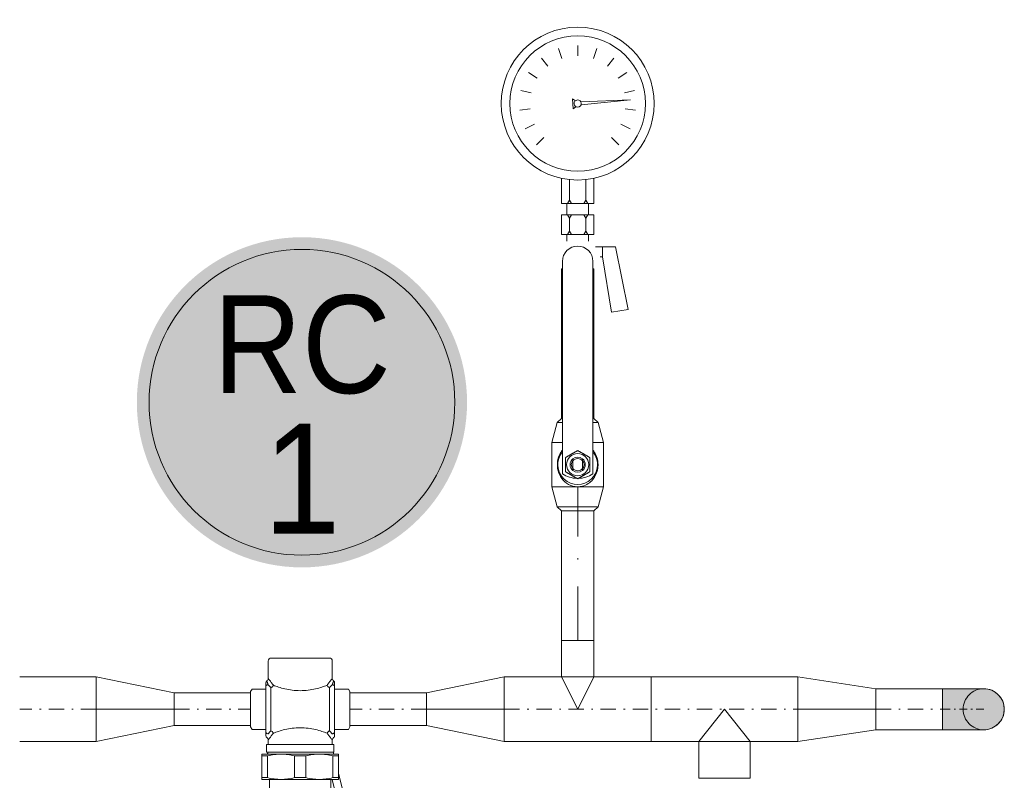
# Model space of a CAD drawing. Header units: millimetres. Extents: x -368 to 1732, y 3428 to 4913.
# Tile 76 of 80: x 1074 to 1138, y 4418 to 4467. Entities that reach past the tile are written whole.
import ezdxf
from ezdxf.enums import TextEntityAlignment as Align

# ---------------------------------------------------------------- set-up
doc = ezdxf.new("R2010")
doc.units = ezdxf.units.MM
for name, pattern in [('ACAD_ISO08W100', [36, 24, -3, 6, -3]), ('CONTINOUS', [0]), ('DASHDOT2', [0.5, 0.25, -0.125, 0, -0.125]), ('DOT___DASHED', [0.670378, 0.352778, -0.176389, 0.0001, -0.141111])]:
    doc.linetypes.add(name, pattern=pattern)
doc.layers.add('-- CO_opis', color=11, linetype='Continuous', lineweight=0)
doc.layers.add('-- CO_z', color=51, linetype='Continuous', lineweight=9)
doc.styles.add('A', font='arial.ttf', dxfattribs={"width": 0.9})

# ---------------------------------------------------------------- blocks, each defined once
blk = doc.blocks.new('*U519')
at = {"color": 0, "ltscale": 10}
for p, q in [((1531.52, 10.65), (1581.52, 10.65)), ((1531.52, -10.65), (1581.52, -10.65))]:
    blk.add_line(p, q, dxfattribs=at)
at = {"color": 50, "linetype": 'DASHDOT2', "ltscale": 40}
blk.add_line((1531.52, 0), (1581.52, 0), dxfattribs=at)
blk = doc.blocks.new('-- AVD_15')
at = {"linetype": 'Continuous'}
for p, q in [((1.9, 3.35), (-1.9, 3.35)), ((-2.1, 3.15), (-2.1, 2.015)), ((2.1, 3.15), (2.1, 2.015)), ((-3.25, 1.15), (-3.151, 1.322)), ((-3.151, 1.322), (-2.25, 1.322)), ((3.151, 1.322), (2.25, 1.322)), ((3.25, 1.15), (3.151, 1.322)), ((-3.25, 1.15), (-3.25, -1.15)), ((3.25, -1.15), (3.25, 1.15)), ((-3.25, -1.15), (-3.151, -1.322)), ((3.25, -1.15), (3.151, -1.322)), ((-3.151, -1.322), (-2.25, -1.322)), ((3.151, -1.322), (2.25, -1.322)), ((-2.155, -5.221), (-3.782, -5.508)), ((-2.025, -5.21), (-2.155, -5.221)), ((2.025, -5.21), (-2.025, -5.21)), ((2.025, -5.21), (2.155, -5.221)), ((2.155, -5.221), (3.782, -5.508)), ((-4.65, -6.524), (-4.664, -7.314)), ((4.65, -6.524), (4.664, -7.314)), ((5.805, -7.56), (-5.805, -7.56)), ((-6.255, -7.993), (-6.259, -8.11)), ((-6.259, -8.36), (-6.259, -8.11)), ((6.255, -7.993), (6.259, -8.11)), ((6.259, -8.36), (6.259, -8.11)), ((5.709, -8.91), (-5.709, -8.91)), ((-5.217, -8.966), (-4.349, -9.396)), ((5.217, -8.966), (4.349, -9.396)), ((-4.2, -9.624), (-4.2, -10.71)), ((4.2, -9.624), (4.2, -10.71)), ((-4.264, -10.76), (-4.2, -10.71)), ((-4.264, -10.76), (-4.264, -10.96)), ((4.35, -10.76), (4.2, -10.71)), ((4.35, -10.96), (4.35, -10.76)), ((-4.264, -10.96), (4.35, -10.96))]:
    blk.add_line(p, q, dxfattribs=at)
at = {"color": 50, "linetype": 'Continuous'}
for p, q in [((-2.25, 1.728), (-2.25, -1.728)), ((-1.922, -1.414), (-1.922, 1.414)), ((1.922, 1.414), (1.922, -1.414)), ((2.25, -1.728), (2.25, 1.728)), ((2.5, -4.191), (2.777, -5.331)), ((2.082, -4.59), (2.239, -5.236)), ((-3.782, -5.508), (3.782, -5.508)), ((4.65, -6.524), (-4.65, -6.524)), ((4.2, -9.624), (-4.2, -9.624)), ((-4.025, -11.076), (-4.025, -11.076)), ((-1.1, -11.191), (-1.1, -12.118)), ((2.865, -11.16), (-0.74, -11.16)), ((-0.74, -11.51), (-0.74, -11.16)), ((-0.74, -11.51), (2.865, -11.51)), ((1.1, -11.51), (1.1, -11.924)), ((2.865, -11.16), (2.865, -11.51)), ((-0.5, -13.064), (-0.5, -13.441)), ((-0.5, -13.441), (-0.498, -13.459)), ((-0.472, -13.609), (-0.498, -13.459)), ((0.472, -13.609), (0.498, -13.459)), ((0.5, -13.441), (0.498, -13.459)), ((0.5, -12.977), (0.5, -13.441)), ((0.4, -13.67), (-0.4, -13.67)), ((-0.4, -13.67), (-0.4, -13.983)), ((0.4, -13.67), (0.4, -13.913)), ((-0.8, -15.945), (-0.8, -15.018)), ((0.8, -15.805), (0.8, -14.878)), ((-1.759, -17.123), (-1.814, -17.572)), ((1.461, -16.86), (0.17, -16.86)), ((0.8, -16.86), (0.8, -16.805)), ((1.759, -17.123), (1.814, -17.572)), ((-2.934, -17.923), (-2.956, -18.103)), ((-2.636, -17.66), (1.572, -17.66)), ((4.05, -18.26), (-4.05, -18.26)), ((-0.4, -18.46), (-0.4, -19.257)), ((0.4, -18.46), (0.4, -19.257)), ((-0.335, -19.294), (-0.4, -19.257)), ((0.325, -19.312), (-0.325, -19.312)), ((-0.325, -19.312), (-0.325, -20.907)), ((0.325, -19.312), (0.325, -20.907)), ((0.335, -19.294), (0.4, -19.257)), ((-0.325, -20.993), (-0.325, -21.08)), ((-0.305, -21.1), (-0.325, -21.08)), ((-0.315, -20.92), (0.315, -20.92)), ((-0.315, -20.98), (0.315, -20.98)), ((-0.305, -21.1), (0.305, -21.1)), ((-0.25, -21.12), (-0.25, -21.43)), ((0.25, -21.12), (0.25, -21.43)), ((0.305, -21.1), (0.325, -21.08)), ((0.325, -20.993), (0.325, -21.08)), ((-0.23, -21.45), (-0.25, -21.43)), ((-0.23, -21.45), (0.23, -21.45)), ((0.23, -21.45), (0.25, -21.43))]:
    blk.add_line(p, q, dxfattribs=at)
at = {"color": 11, "linetype": 'Continuous'}
for p, q in [((-2.2, -2.8), (-2.2, -2.3)), ((2.2, -2.3), (-2.2, -2.3)), ((-2.1, -2.015), (-2.1, -2.3)), ((2.1, -2.015), (2.1, -2.3)), ((2.2, -2.8), (2.2, -2.3)), ((-2.5, -4.59), (-2.5, -2.94)), ((-2.5, -2.94), (2.5, -2.94)), ((-2.133, -3.055), (-2.5, -3.055)), ((-2.2, -2.8), (2.2, -2.8)), ((-2.133, -3.055), (-2.133, -4.475)), ((-2.1, -2.8), (-2.1, -2.807)), ((-0.367, -4.475), (-0.367, -3.055)), ((0.367, -3.055), (-0.367, -3.055)), ((0.367, -3.055), (0.367, -4.475)), ((2.1, -2.8), (2.1, -2.807)), ((2.133, -4.475), (2.133, -3.055)), ((2.5, -3.055), (2.133, -3.055)), ((2.163, -2.8), (2.197, -2.94)), ((2.5, -2.94), (2.5, -4.59)), ((-2.5, -4.475), (-2.133, -4.475)), ((-0.367, -4.475), (0.367, -4.475)), ((2.133, -4.475), (2.5, -4.475)), ((-2.5, -4.59), (2.5, -4.59)), ((-2, -5.21), (-2, -4.59)), ((2, -5.21), (2, -4.59)), ((4.025, -12.039), (4.025, -12.039)), ((4.025, -12.039), (4.025, -12.039)), ((-4.025, -13.003), (-4.025, -13.003)), ((-0.75, -14.01), (-0.754, -14.014)), ((-0.706, -14.01), (-0.75, -14.01)), ((4.025, -13.966), (4.025, -13.966)), ((-4.025, -14.93), (-4.025, -14.93)), ((4.025, -15.893), (4.025, -15.893)), ((-4.025, -16.857), (-4.025, -16.857)), ((4.025, -17.82), (4.025, -17.82)), ((-4.05, -18.26), (-4.05, -18.46)), ((-4.05, -18.46), (4.05, -18.46)), ((4.05, -18.26), (4.05, -18.46))]:
    blk.add_line(p, q, dxfattribs=at)
for points in [[(-4.012, -10.96), (-4.015, -10.974), (-4.025, -11.076)], [(-4.025, -11.076), (-4.014, -11.182), (-3.971, -11.307), (-3.902, -11.414), (-3.82, -11.495), (-3.737, -11.552), (-3.658, -11.592), (-3.581, -11.622), (-3.501, -11.648), (-3.413, -11.671), (-3.315, -11.693), (-3.205, -11.715), (-3.08, -11.737), (-2.94, -11.759), (-2.784, -11.781), (-2.61, -11.804), (-2.42, -11.827), (-2.212, -11.85), (-1.986, -11.875), (-1.744, -11.899), (-1.487, -11.924), (-1.214, -11.95), (-1.1, -11.96)], [(-3.255, -11.471), (-3.254, -11.47), (-3.236, -11.464), (-3.201, -11.454), (-3.15, -11.442), (-3.085, -11.428), (-3.006, -11.413), (-2.914, -11.397), (-2.809, -11.38), (-2.69, -11.363), (-2.558, -11.345), (-2.412, -11.327), (-2.254, -11.308), (-2.082, -11.289), (-1.898, -11.269), (-1.7, -11.249), (-1.489, -11.228), (-1.265, -11.207), (-1.029, -11.185), (-0.781, -11.162)], [(-0.781, -11.162), (-0.521, -11.139), (-0.25, -11.116)], [(-0.25, -11.116), (0.319, -11.066), (0.614, -11.04), (0.914, -11.013), (1.216, -10.986), (1.493, -10.96)], [(4.025, -12.039), (4.013, -11.93), (3.969, -11.804), (3.9, -11.698), (3.817, -11.617), (3.733, -11.56), (3.653, -11.521), (3.575, -11.49), (3.493, -11.465), (3.402, -11.441), (3.3, -11.419), (3.185, -11.396), (3.055, -11.374), (2.91, -11.352), (2.865, -11.346)], [(3.251, -11.646), (3.252, -11.645), (3.252, -11.645), (3.232, -11.652), (3.194, -11.662), (3.141, -11.675), (3.073, -11.69), (2.991, -11.705), (2.895, -11.721), (2.786, -11.738), (2.664, -11.756), (2.528, -11.774), (2.378, -11.792), (2.215, -11.812), (2.038, -11.831), (1.848, -11.851), (1.645, -11.872), (1.429, -11.893), (1.2, -11.914), (0.959, -11.937), (0.704, -11.959), (0.435, -11.983), (0.151, -12.008), (-0.149, -12.034), (-0.46, -12.061), (-0.774, -12.089), (-1.083, -12.117), (-1.38, -12.144), (-1.659, -12.171), (-1.915, -12.197), (-2.15, -12.221), (-2.365, -12.245), (-2.561, -12.269), (-2.74, -12.292), (-2.903, -12.314), (-3.049, -12.337), (-3.181, -12.359), (-3.298, -12.382), (-3.401, -12.404), (-3.493, -12.428), (-3.576, -12.454), (-3.655, -12.485)], [(3.657, -12.556), (3.736, -12.516), (3.818, -12.46), (3.901, -12.379), (3.97, -12.272), (4.014, -12.146), (4.025, -12.039)], [(-3.655, -12.485), (-3.735, -12.526), (-3.819, -12.583), (-3.901, -12.663), (-3.97, -12.769), (-4.013, -12.894), (-4.025, -13.003)], [(-0.278, -13.045), (0.321, -12.993), (0.633, -12.965), (0.941, -12.938), (1.238, -12.911), (1.516, -12.885), (1.774, -12.86), (2.012, -12.835), (2.232, -12.812), (2.435, -12.789), (2.622, -12.766), (2.792, -12.743), (2.946, -12.721), (3.084, -12.7), (3.208, -12.678), (3.317, -12.656), (3.414, -12.634), (3.501, -12.611), (3.581, -12.586), (3.657, -12.556)], [(-4.025, -13.003), (-4.014, -13.109), (-3.971, -13.235), (-3.902, -13.341), (-3.82, -13.422), (-3.739, -13.478), (-3.661, -13.518), (-3.587, -13.547), (-3.51, -13.572), (-3.426, -13.595), (-3.333, -13.617), (-3.228, -13.638), (-3.11, -13.659), (-2.977, -13.68), (-2.83, -13.702), (-2.667, -13.724), (-2.489, -13.746), (-2.295, -13.768), (-2.085, -13.791), (-1.859, -13.815), (-1.614, -13.839), (-1.35, -13.864), (-1.065, -13.89), (-0.76, -13.918), (-0.443, -13.946), (-0.4, -13.949)], [(-3.251, -13.396), (-3.253, -13.397), (-3.252, -13.397), (-3.231, -13.39), (-3.191, -13.379), (-3.136, -13.366), (-3.064, -13.351), (-2.977, -13.334), (-2.875, -13.317), (-2.758, -13.3), (-2.627, -13.281), (-2.481, -13.262), (-2.32, -13.243), (-2.146, -13.223), (-1.957, -13.202), (-1.755, -13.181), (-1.54, -13.16), (-1.314, -13.138), (-1.075, -13.116), (-0.823, -13.093), (-0.557, -13.07), (-0.278, -13.045)], [(4.025, -13.966), (4.014, -13.859), (3.97, -13.733), (3.901, -13.626), (3.818, -13.546), (3.737, -13.49), (3.66, -13.451), (3.586, -13.421), (3.511, -13.397), (3.43, -13.375), (3.342, -13.354), (3.244, -13.334), (3.135, -13.315), (3.015, -13.295), (2.882, -13.275), (2.736, -13.254), (2.576, -13.234), (2.402, -13.213), (2.214, -13.192), (2.012, -13.17), (1.796, -13.148), (1.566, -13.125), (1.322, -13.102), (1.066, -13.079), (0.798, -13.055), (0.5, -13.028)], [(-0.688, -14.008), (-0.964, -14.033), (-1.232, -14.058), (-1.49, -14.082), (-1.733, -14.105), (-1.96, -14.128), (-2.171, -14.151), (-2.364, -14.172), (-2.543, -14.193), (-2.707, -14.214), (-2.856, -14.235), (-2.993, -14.255), (-3.117, -14.275), (-3.23, -14.295), (-3.331, -14.316), (-3.422, -14.336), (-3.504, -14.359), (-3.581, -14.383), (-3.656, -14.413), (-3.734, -14.452), (-3.818, -14.509), (-3.901, -14.59), (-3.97, -14.697), (-4.014, -14.823), (-4.025, -14.93)], [(-3.254, -15.325), (-3.253, -15.324), (-3.234, -15.318), (-3.198, -15.308), (-3.148, -15.295), (-3.084, -15.282), (-3.006, -15.267), (-2.914, -15.251), (-2.808, -15.234), (-2.688, -15.217), (-2.552, -15.198), (-2.4, -15.179), (-2.231, -15.159), (-2.046, -15.139), (-1.845, -15.117), (-1.63, -15.096), (-1.402, -15.074), (-1.16, -15.051), (-0.905, -15.028), (-0.635, -15.003), (-0.351, -14.978), (-0.052, -14.952), (0.26, -14.925), (0.578, -14.897), (0.889, -14.87), (1.182, -14.843), (1.452, -14.818), (1.703, -14.794), (1.935, -14.77), (2.15, -14.748), (2.35, -14.725), (2.536, -14.703), (2.707, -14.682), (2.863, -14.661), (3.004, -14.64), (3.131, -14.619), (3.244, -14.598), (3.345, -14.577), (3.435, -14.556), (3.516, -14.534), (3.591, -14.509), (3.664, -14.48), (3.741, -14.44), (3.822, -14.384), (3.903, -14.303), (3.971, -14.197), (4.014, -14.072), (4.025, -13.966)], [(3.254, -13.571), (3.253, -13.572), (3.235, -13.578), (3.201, -13.587), (3.153, -13.599), (3.091, -13.613), (3.017, -13.627), (2.929, -13.643), (2.829, -13.659), (2.717, -13.675), (2.592, -13.692), (2.456, -13.71), (2.308, -13.728), (2.148, -13.746), (1.977, -13.765), (1.793, -13.784), (1.598, -13.803), (1.389, -13.824), (1.168, -13.844), (0.933, -13.866), (0.683, -13.888), (0.422, -13.911), (0.151, -13.935), (-0.127, -13.959), (-0.408, -13.984), (-0.688, -14.008)], [(-4.025, -14.93), (-4.013, -15.037), (-3.97, -15.162), (-3.902, -15.269), (-3.818, -15.35), (-3.733, -15.408), (-3.651, -15.449), (-3.57, -15.48), (-3.483, -15.507), (-3.386, -15.532), (-3.275, -15.555), (-3.149, -15.579), (-3.007, -15.603), (-2.846, -15.626), (-2.665, -15.651), (-2.463, -15.676), (-2.238, -15.702), (-1.989, -15.728), (-1.717, -15.756), (-1.425, -15.784), (-1.12, -15.812), (-0.8, -15.841)], [(4.025, -15.893), (4.014, -15.788), (3.971, -15.663), (3.902, -15.555), (3.818, -15.472), (3.734, -15.415), (3.655, -15.375), (3.58, -15.346), (3.503, -15.322), (3.419, -15.299), (3.327, -15.278), (3.224, -15.258), (3.11, -15.237), (2.983, -15.217), (2.843, -15.196), (2.69, -15.175), (2.523, -15.154), (2.341, -15.133), (2.145, -15.111), (1.933, -15.089), (1.706, -15.066), (1.466, -15.043), (1.213, -15.019), (0.948, -14.995), (0.8, -14.982)], [(3.254, -15.499), (3.252, -15.499), (3.233, -15.506), (3.195, -15.516), (3.141, -15.529), (3.07, -15.544), (2.984, -15.56), (2.881, -15.578), (2.762, -15.596), (2.625, -15.615), (2.472, -15.635), (2.304, -15.655), (2.119, -15.676), (1.92, -15.698), (1.707, -15.72), (1.48, -15.742), (1.236, -15.765), (0.975, -15.789), (0.696, -15.814), (0.397, -15.841), (0.083, -15.868), (-0.238, -15.896), (-0.556, -15.924), (-0.865, -15.951), (-1.156, -15.977), (-1.426, -16.003), (-1.676, -16.027), (-1.907, -16.05), (-2.122, -16.072), (-2.321, -16.094), (-2.506, -16.116), (-2.675, -16.137), (-2.831, -16.158), (-2.972, -16.179), (-3.101, -16.199), (-3.217, -16.22), (-3.323, -16.241), (-3.417, -16.262), (-3.502, -16.285), (-3.58, -16.31), (-3.655, -16.339), (-3.734, -16.379), (-3.819, -16.437), (-3.903, -16.52), (-3.973, -16.628), (-4.015, -16.754), (-4.025, -16.857)], [(-0.25, -16.897), (0.315, -16.847), (0.61, -16.821), (0.913, -16.795), (1.219, -16.767), (1.519, -16.739), (1.804, -16.711), (2.068, -16.684), (2.305, -16.658), (2.519, -16.633), (2.71, -16.608), (2.882, -16.585), (3.035, -16.562), (3.171, -16.539), (3.292, -16.515), (3.399, -16.492), (3.493, -16.468), (3.577, -16.441), (3.657, -16.41), (3.737, -16.369), (3.821, -16.312), (3.903, -16.23), (3.971, -16.124), (4.014, -15.999), (4.025, -15.893)], [(-4.025, -16.857), (-4.014, -16.963), (-3.971, -17.088), (-3.902, -17.195), (-3.82, -17.276), (-3.738, -17.332), (-3.66, -17.372), (-3.585, -17.402), (-3.508, -17.427), (-3.423, -17.45), (-3.326, -17.472), (-3.216, -17.494), (-3.09, -17.516), (-2.946, -17.539), (-2.785, -17.562), (-2.604, -17.586), (-2.403, -17.61), (-2.18, -17.635), (-1.943, -17.66)], [(-3.255, -17.252), (-3.254, -17.252), (-3.238, -17.246), (-3.205, -17.237), (-3.158, -17.225), (-3.096, -17.211), (-3.02, -17.196), (-2.931, -17.181), (-2.828, -17.164), (-2.71, -17.147), (-2.578, -17.129), (-2.431, -17.11), (-2.269, -17.091), (-2.094, -17.071), (-1.905, -17.051), (-1.704, -17.03), (-1.491, -17.009), (-1.265, -16.988), (-1.028, -16.966), (-0.779, -16.943), (-0.52, -16.92), (-0.25, -16.897)], [(4.025, -17.82), (4.014, -17.717), (3.973, -17.592), (3.903, -17.484), (3.818, -17.399), (3.731, -17.34), (3.649, -17.3), (3.567, -17.269), (3.481, -17.243), (3.387, -17.219), (3.283, -17.196), (3.165, -17.174), (3.032, -17.151), (2.881, -17.129), (2.709, -17.105), (2.517, -17.081), (2.304, -17.056), (2.07, -17.03), (1.814, -17.004), (1.71, -16.994)], [(-0.371, -17.835), (-0.728, -17.866), (-1.088, -17.898), (-1.438, -17.931), (-1.77, -17.963), (-2.076, -17.994), (-2.351, -18.025), (-2.593, -18.054), (-2.805, -18.081), (-2.989, -18.108), (-3.15, -18.135), (-3.289, -18.161), (-3.409, -18.187), (-3.513, -18.215), (-3.606, -18.246), (-3.641, -18.26)], [(3.251, -17.427), (3.253, -17.426), (3.253, -17.426), (3.233, -17.433), (3.196, -17.443), (3.144, -17.455), (3.077, -17.47), (2.996, -17.485), (2.899, -17.502), (2.787, -17.519), (2.66, -17.537), (2.517, -17.556), (2.358, -17.576), (2.185, -17.596), (1.996, -17.617), (1.794, -17.638), (1.579, -17.659), (1.351, -17.681), (1.11, -17.704), (0.853, -17.727), (0.579, -17.752), (0.286, -17.777), (-0.371, -17.835)], [(3.793, -18.26), (3.817, -18.242), (3.9, -18.161), (3.97, -18.054), (4.014, -17.927), (4.025, -17.82)]]:
    blk.add_lwpolyline(points, dxfattribs=at)
at = {"linetype": 'Continuous'}
for centre, radius, start, end in [((-1.9, 3.15), 0.2, 89.99999, 180), ((1.9, 3.15), 0.2, 0, 90.00001), ((-3.6, -6.542), 1.05, 100, 179), ((3.6, -6.542), 1.05, 1, 80), ((-5.805, -8.01), 0.45, 90, 177.79307), ((-4.914, -7.31), 0.25, 270, 359), ((4.914, -7.31), 0.25, 181, 270), ((5.805, -8.01), 0.45, 2.20693, 90), ((-5.709, -8.36), 0.55, 180, 270), ((5.709, -8.36), 0.55, 270, 0), ((-5.14, -8.826), 0.16, 211.71861, 241.11307), ((5.14, -8.826), 0.16, 298.88693, 328.28139), ((-4.45, -9.624), 0.25, 0, 66.25199), ((4.45, -9.624), 0.25, 113.74801, 180)]:
    blk.add_arc(centre, radius, start, end, dxfattribs=at)
at = {"color": 50, "linetype": 'Continuous'}
for centre, radius, start, end in [((-2.3, 2.015), 0.2, 304.84977, 0.00024), ((2.3, 2.015), 0.2, 179.99977, 235.15023), ((-2.1, 1.728), 0.15, 124.84977, 180.00009), ((-12.189, -7.91), 13.869, 42.24563, 43.32792), ((11.675, -7.435), 13.169, 136.64333, 137.78313), ((2.1, 1.728), 0.15, 359.99994, 55.15025), ((-2.1, -1.728), 0.15, 179.99991, 235.15023), ((-2.3, -2.015), 0.2, 359.99976, 55.15023), ((-11.675, 7.435), 13.169, 316.64335, 317.78312), ((12.189, 7.91), 13.869, 222.24564, 223.3279), ((2.3, -2.015), 0.2, 124.84977, 180.00023), ((2.1, -1.728), 0.15, 304.84975, 0.00006), ((-0.423, -13.6), 0.05, 190, 270), ((-0.42, -13.67), 0.02, 0, 90), ((0.42, -13.67), 0.02, 90, 180), ((0.423, -13.6), 0.05, 270, 350), ((-1.461, -17.16), 0.3, 154.75119, 173), ((1.461, -17.16), 0.3, 7, 90), ((-2.636, -17.96), 0.3, 90, 173), ((-1.913, -17.56), 0.1, 270.00006, 353), ((1.913, -17.56), 0.1, 187, 226.97637), ((-0.345, -19.312), 0.02, 0, 60), ((0.345, -19.312), 0.02, 120, 180), ((-0.315, -20.95), 0.03, 90, 270), ((-0.35, -20.95), 0.05, 36.8699, 60), ((-0.35, -20.95), 0.05, 300, 323.1301), ((-0.27, -21.12), 0.02, 0, 90), ((0.27, -21.12), 0.02, 90, 180), ((0.35, -20.95), 0.05, 120, 143.1301), ((0.35, -20.95), 0.05, 216.8699, 240)]:
    blk.add_arc(centre, radius, start, end, dxfattribs=at)
at = {"color": 11, "linetype": 'Continuous'}
blk.add_arc((-2.3, -2.807), 0.2, 318.1066, 0, dxfattribs=at)
at = {"color": 50, "linetype": 'Continuous'}
for points, knots in [([(-2.1, 2.015), (-2.1, 2.015), (-2.099, 2.014), (-2.098, 2.013), (-2.096, 2.01), (-2.093, 2.007), (-2.09, 2.002), (-2.083, 1.994), (-2.073, 1.982), (-2.059, 1.964), (-2.042, 1.943), (-2.023, 1.918), (-1.992, 1.879), (-1.948, 1.822), (-1.889, 1.747), (-1.824, 1.661), (-1.778, 1.601), (-1.755, 1.57)], [0, 0, 0, 0, 0.001162, 0.004629, 0.010388, 0.018426, 0.02873, 0.041279, 0.07296, 0.113158, 0.161533, 0.217664, 0.281116, 0.4282, 0.599223, 0.790868, 1, 1, 1, 1]), ([(2.1, 2.015), (2.1, 2.015), (2.099, 2.014), (2.098, 2.013), (2.096, 2.01), (2.093, 2.007), (2.09, 2.002), (2.083, 1.994), (2.073, 1.982), (2.059, 1.964), (2.042, 1.943), (2.023, 1.918), (1.992, 1.879), (1.948, 1.822), (1.889, 1.747), (1.824, 1.661), (1.778, 1.601), (1.755, 1.57)], [0, 0, 0, 0, 0.001162, 0.004629, 0.010388, 0.018427, 0.028731, 0.04128, 0.072958, 0.113154, 0.161527, 0.217655, 0.281106, 0.428188, 0.599212, 0.790863, 1, 1, 1, 1]), ([(-2.1, 1.606), (-2.119, 1.606), (-2.157, 1.6), (-2.208, 1.571), (-2.242, 1.526), (-2.25, 1.49), (-2.25, 1.474)], [0, 0, 0, 0, 0.253544, 0.519879, 0.773655, 1, 1, 1, 1]), ([(-2.186, 1.851), (-2.186, 1.851), (-2.186, 1.85), (-2.185, 1.849), (-2.185, 1.848), (-2.184, 1.846), (-2.183, 1.843), (-2.182, 1.839), (-2.179, 1.832), (-2.176, 1.822), (-2.172, 1.81), (-2.167, 1.796), (-2.16, 1.774), (-2.149, 1.742), (-2.134, 1.701), (-2.118, 1.655), (-2.106, 1.623), (-2.1, 1.606)], [0, 0, 0, 0, 0.001426, 0.005017, 0.010885, 0.019059, 0.029562, 0.042386, 0.074791, 0.115842, 0.165094, 0.22208, 0.286323, 0.434529, 0.60552, 0.795435, 1, 1, 1, 1]), ([(-1.922, 1.414), (-1.913, 1.417), (-1.895, 1.424), (-1.868, 1.438), (-1.843, 1.455), (-1.812, 1.481), (-1.786, 1.511), (-1.766, 1.544), (-1.758, 1.561), (-1.755, 1.57)], [0, 0, 0, 0, 0.122762, 0.249425, 0.378017, 0.507212, 0.760835, 0.882762, 1, 1, 1, 1]), ([(1.755, 1.57), (1.645, 1.526), (1.398, 1.437), (0.986, 1.321), (0.511, 1.234), (0, 1.201), (-0.511, 1.234), (-0.986, 1.321), (-1.398, 1.437), (-1.645, 1.526), (-1.755, 1.57)], [0, 0, 0, 0, 0.098389, 0.219056, 0.355356, 0.500001, 0.644645, 0.780945, 0.901612, 1, 1, 1, 1]), ([(1.755, 1.57), (1.758, 1.561), (1.766, 1.544), (1.786, 1.511), (1.812, 1.481), (1.843, 1.455), (1.868, 1.438), (1.895, 1.424), (1.913, 1.417), (1.922, 1.414)], [0, 0, 0, 0, 0.117225, 0.239151, 0.492784, 0.621981, 0.750574, 0.877237, 1, 1, 1, 1]), ([(2.186, 1.851), (2.186, 1.851), (2.185, 1.85), (2.185, 1.85), (2.185, 1.848), (2.184, 1.845), (2.182, 1.84), (2.179, 1.832), (2.176, 1.822), (2.172, 1.81), (2.167, 1.796), (2.16, 1.774), (2.149, 1.742), (2.134, 1.701), (2.118, 1.655), (2.106, 1.623), (2.1, 1.606)], [0, 0, 0, 0, 0.001178, 0.004706, 0.010671, 0.019013, 0.042562, 0.074965, 0.115927, 0.165134, 0.22213, 0.286388, 0.434592, 0.605569, 0.795426, 1, 1, 1, 1]), ([(2.25, 1.474), (2.25, 1.49), (2.242, 1.526), (2.208, 1.571), (2.157, 1.6), (2.119, 1.606), (2.1, 1.606)], [0, 0, 0, 0, 0.226345, 0.480121, 0.746456, 1, 1, 1, 1]), ([(-1.755, -1.57), (-1.645, -1.526), (-1.398, -1.437), (-0.986, -1.321), (-0.511, -1.234), (0, -1.201), (0.511, -1.234), (0.986, -1.321), (1.398, -1.437), (1.645, -1.526), (1.755, -1.57)], [0, 0, 0, 0, 0.098388, 0.219055, 0.355354, 0.499999, 0.644643, 0.780944, 0.901611, 1, 1, 1, 1]), ([(-2.25, -1.474), (-2.25, -1.49), (-2.242, -1.526), (-2.208, -1.571), (-2.157, -1.6), (-2.119, -1.606), (-2.1, -1.606)], [0, 0, 0, 0, 0.226345, 0.480121, 0.746456, 1, 1, 1, 1]), ([(-2.1, -2.015), (-2.1, -2.015), (-2.099, -2.014), (-2.098, -2.013), (-2.096, -2.01), (-2.093, -2.007), (-2.09, -2.002), (-2.083, -1.994), (-2.073, -1.982), (-2.059, -1.964), (-2.042, -1.943), (-2.023, -1.918), (-1.992, -1.879), (-1.948, -1.822), (-1.889, -1.747), (-1.824, -1.661), (-1.778, -1.601), (-1.755, -1.57)], [0, 0, 0, 0, 0.001162, 0.004629, 0.010388, 0.018427, 0.028731, 0.04128, 0.072958, 0.113153, 0.161526, 0.217654, 0.281104, 0.428186, 0.59921, 0.790863, 1, 1, 1, 1]), ([(-1.755, -1.57), (-1.761, -1.552), (-1.785, -1.509), (-1.84, -1.452), (-1.894, -1.423), (-1.922, -1.414)], [0, 0, 0, 0, 0.239301, 0.622259, 1, 1, 1, 1]), ([(1.922, -1.414), (1.913, -1.417), (1.895, -1.424), (1.868, -1.438), (1.843, -1.455), (1.812, -1.481), (1.786, -1.511), (1.766, -1.544), (1.758, -1.561), (1.755, -1.57)], [0, 0, 0, 0, 0.122762, 0.249424, 0.378017, 0.507211, 0.760837, 0.882752, 1, 1, 1, 1]), ([(2.1, -2.015), (2.1, -2.015), (2.099, -2.014), (2.098, -2.013), (2.096, -2.01), (2.093, -2.007), (2.09, -2.002), (2.083, -1.994), (2.073, -1.982), (2.059, -1.964), (2.042, -1.943), (2.023, -1.918), (1.992, -1.879), (1.948, -1.822), (1.889, -1.747), (1.824, -1.661), (1.778, -1.601), (1.755, -1.57)], [0, 0, 0, 0, 0.001162, 0.004629, 0.010388, 0.018427, 0.028731, 0.04128, 0.072961, 0.113158, 0.161533, 0.217664, 0.281117, 0.428201, 0.599224, 0.790869, 1, 1, 1, 1]), ([(2.1, -1.606), (2.119, -1.606), (2.157, -1.6), (2.208, -1.571), (2.242, -1.526), (2.25, -1.49), (2.25, -1.474)], [0, 0, 0, 0, 0.253544, 0.519879, 0.773655, 1, 1, 1, 1]), ([(3.073, -10.96), (3.046, -10.96), (2.993, -10.97), (2.924, -11.014), (2.877, -11.08), (2.865, -11.134), (2.865, -11.16)], [0, 0, 0, 0, 0.250141, 0.500182, 0.750132, 1, 1, 1, 1]), ([(0.344, -20.95), (0.344, -20.946), (0.342, -20.938), (0.337, -20.93), (0.331, -20.925), (0.326, -20.922), (0.321, -20.92), (0.317, -20.92), (0.315, -20.92)], [0, 0, 0, 0, 0.256356, 0.508658, 0.633219, 0.756392, 0.87849, 1, 1, 1, 1]), ([(0.315, -20.98), (0.317, -20.98), (0.321, -20.98), (0.326, -20.978), (0.331, -20.975), (0.337, -20.97), (0.342, -20.962), (0.344, -20.954), (0.344, -20.95)], [0, 0, 0, 0, 0.121508, 0.243603, 0.366774, 0.491335, 0.743641, 1, 1, 1, 1])]:
    blk.add_open_spline(points, degree=3, knots=knots, dxfattribs=at)
at = {"color": 11, "linetype": 'Continuous'}
for points, knots in [([(-1.25, -2.94), (-1.398, -2.94), (-1.696, -2.961), (-1.989, -3.019), (-2.133, -3.055)], [0, 0, 0, 0, 0.498968, 1, 1, 1, 1]), ([(-0.367, -3.055), (-0.511, -3.019), (-0.804, -2.961), (-1.102, -2.94), (-1.25, -2.94)], [0, 0, 0, 0, 0.501032, 1, 1, 1, 1]), ([(1.25, -2.94), (1.102, -2.94), (0.804, -2.961), (0.511, -3.019), (0.367, -3.055)], [0, 0, 0, 0, 0.498968, 1, 1, 1, 1]), ([(2.133, -3.055), (1.989, -3.019), (1.696, -2.961), (1.398, -2.94), (1.25, -2.94)], [0, 0, 0, 0, 0.501032, 1, 1, 1, 1]), ([(-2.133, -4.475), (-1.989, -4.511), (-1.696, -4.569), (-1.398, -4.59), (-1.25, -4.59)], [0, 0, 0, 0, 0.501032, 1, 1, 1, 1]), ([(-1.25, -4.59), (-1.102, -4.59), (-0.804, -4.569), (-0.511, -4.511), (-0.367, -4.475)], [0, 0, 0, 0, 0.498968, 1, 1, 1, 1]), ([(0.367, -4.475), (0.511, -4.511), (0.804, -4.569), (1.102, -4.59), (1.25, -4.59)], [0, 0, 0, 0, 0.501032, 1, 1, 1, 1]), ([(1.25, -4.59), (1.398, -4.59), (1.696, -4.569), (1.989, -4.511), (2.133, -4.475)], [0, 0, 0, 0, 0.498968, 1, 1, 1, 1])]:
    blk.add_open_spline(points, degree=3, knots=knots, dxfattribs=at)
blk = doc.blocks.new('*U518')
at = {"linetype": 'Continuous', "lineweight": 0}
blk.add_blockref('-- AVD_15', (0, -0.468), dxfattribs=at)
blk = doc.blocks.new('-- REDUKCJA typA 32_15')
at = {"color": 50, "linetype": 'Continuous', "lineweight": 0}
blk.add_line((0, 0), (5.1, 0), dxfattribs=at)
at = {"color": 0, "linetype": 'Continuous', "lineweight": 0}
blk.add_lwpolyline([(0, -2.12), (5.1, -1.065), (5.1, 1.065), (0, 2.12)], close=True, dxfattribs=at)
blk = doc.blocks.new('*U517')
blk.add_blockref('-- REDUKCJA typA 32_15', (0, 0))
blk = doc.blocks.new('*U616')
at = {"color": 0, "ltscale": 10}
for p, q in [((-249.78, 21.2), (-199.78, 21.2)), ((-249.78, -21.2), (-199.78, -21.2))]:
    blk.add_line(p, q, dxfattribs=at)
at = {"color": 50, "linetype": 'DASHDOT2', "ltscale": 40}
blk.add_line((-249.78, 0), (-199.78, 0), dxfattribs=at)
blk = doc.blocks.new('-- TRÓJNIK 32_15')
at = {"color": 50, "ltscale": 2}
for p, q in [((0, 0), (-1.065, 2.12, 0)), ((1.065, 2.12, 0), (0, 0))]:
    blk.add_line(p, q, dxfattribs=at)
at = {"ltscale": 2, "elevation": 0}
blk.add_lwpolyline([(-1.065, 2.12), (-1.065, 4.5), (1.065, 4.5), (1.065, 2.12)], dxfattribs=at)
at = {"ltscale": 2}
blk.add_lwpolyline([(1.065, 2.12), (4.8, 2.12), (4.8, -2.12), (-4.8, -2.12), (-4.8, 2.12), (-1.065, 2.12)], dxfattribs=at)
blk = doc.blocks.new('*U514')
blk.add_blockref('-- TRÓJNIK 32_15', (0, 0))
blk = doc.blocks.new('-- MANOMETR M 100 + WKC1c 15')
at = {"color": 50}
for p, q in [((-1.034, 38.078), (-1.257, 38.716)), ((0, 38.253), (0, 38.929)), ((1.034, 38.078), (1.257, 38.716)), ((-1.952, 37.57), (-2.373, 38.099)), ((1.952, 37.57), (2.373, 38.099)), ((-2.651, 36.788), (-3.223, 37.148)), ((2.651, 36.788), (3.223, 37.148)), ((-3.052, 35.819), (-3.711, 35.97)), ((0.139, 35.312), (0.338, 35.431)), ((0.338, 35.431), (0.292, 34.771)), ((3.052, 35.819), (3.711, 35.97)), ((-3.46, 35.365), (-0.217, 35.034)), ((-3.46, 35.365), (-0.202, 35.241)), ((0.111, 34.916), (0.292, 34.771)), ((-3.111, 34.772), (-3.782, 34.697)), ((3.111, 34.772), (3.782, 34.697)), ((-2.821, 33.765), (-3.429, 33.471)), ((2.821, 33.765), (3.429, 33.471)), ((-2.214, 32.909), (-2.691, 32.431)), ((2.214, 32.909), (2.691, 32.431)), ((-0.536, 28.807), (-0.536, 30.152)), ((0.536, 28.807), (0.536, 30.152)), ((-0.702, 27.854), (-0.702, 28.581)), ((-0.536, 28.807), (-0.667, 28.581)), ((-0.536, 28.807), (-0.405, 28.581)), ((0.536, 28.807), (0.405, 28.581)), ((0.536, 28.807), (0.667, 28.581)), ((0.702, 27.854), (0.702, 28.581)), ((-0.536, 27.628), (-0.667, 27.854)), ((-0.536, 27.628), (-0.405, 27.854)), ((0.536, 27.628), (0.405, 27.854)), ((0.536, 27.628), (0.667, 27.854)), ((-0.536, 26.778), (-0.536, 27.628)), ((0.536, 26.778), (0.536, 27.628)), ((-0.536, 26.778), (-0.667, 26.552)), ((-0.536, 26.778), (-0.405, 26.552)), ((0.536, 26.778), (0.405, 26.552)), ((0.536, 26.778), (0.667, 26.552)), ((-1.627, 25.099), (-1.627, 25.755))]:
    blk.add_line(p, q, dxfattribs=at)
at = {"color": 11}
for p, q in [((-1.065, 28.581), (-1.065, 30.238)), ((1.065, 28.581), (1.065, 30.238)), ((1.065, 28.581), (-1.065, 28.581)), ((1.065, 27.854), (-1.065, 27.854)), ((-1.065, 26.552), (-1.065, 27.854)), ((1.065, 26.552), (1.065, 27.854)), ((1.065, 26.552), (-1.065, 26.552)), ((-0.702, 26.126), (-0.702, 26.552)), ((0.702, 26.126), (0.702, 26.552)), ((-2.464, 25.755), (-3.31, 21.659)), ((-1.627, 25.755), (-2.464, 25.755)), ((-1.157, 25.755), (-1.627, 25.755)), ((-1.627, 25.099), (-2.204, 21.483)), ((-1.47, 25.099), (-1.627, 25.099)), ((-1, 24.302), (-1.065, 24.302)), ((-1.065, 23), (-1.065, 24.302)), ((1.065, 24.302), (1, 24.302)), ((1.065, 23), (1.065, 24.302)), ((-1, 23), (-1.065, 23)), ((-1.065, 23), (-1.065, 14.522)), ((1.065, 23), (1, 23)), ((1.065, 23), (1.065, 14.522)), ((-2.204, 21.483), (-3.31, 21.659))]:
    blk.add_line(p, q, dxfattribs=at)
at = {"color": 11, "linetype": 'Continuous'}
for p, q in [((-1, 24.8), (-1, 18.631)), ((1, 18.631), (1, 24.8)), ((-1, 18.631), (-1, 18.066)), ((-1, 18.066), (-1, 14.117)), ((1, 18.631), (1, 18.066)), ((1, 14.117), (1, 18.066)), ((-1.337, 14.25), (-1.685, 12.95)), ((-1.065, 14.522), (-1.337, 14.25)), ((1.065, 14.522), (1.337, 14.25)), ((1.337, 14.25), (1.685, 12.95)), ((-1, 13.834), (-1, 10.903)), ((1, 14.117), (1, 13.834)), ((1, 10.903), (1, 13.834)), ((-1.685, 12.95), (-1.685, 10.05)), ((1.685, 12.95), (1.685, 10.05)), ((-1.337, 8.75), (-1.685, 10.05)), ((1.337, 8.75), (1.685, 10.05)), ((-1.065, 8.478), (-1.337, 8.75)), ((-1.065, 8.478), (-1.065, 0)), ((1.065, 8.478), (1.337, 8.75)), ((1.065, 8.478), (1.065, 0))]:
    blk.add_line(p, q, dxfattribs=at)
at = {"color": 50, "linetype": 'Continuous'}
for p, q in [((-1.065, 23), (-1, 23)), ((1, 23), (1.065, 23)), ((-1.337, 14.25), (-1, 14.25)), ((-1.065, 14.522), (-1, 14.522)), ((1, 14.522), (1.065, 14.522)), ((1, 14.25), (1.337, 14.25)), ((-1, 14.117), (-1, 13.834)), ((-1.685, 12.95), (-1, 12.95)), ((1, 12.95), (1.685, 12.95)), ((-0.313, 11.75), (-0.313, 11.25)), ((0.312, 11.25), (0.312, 11.75)), ((-1.685, 10.05), (1.685, 10.05)), ((-1.337, 8.75), (1.337, 8.75)), ((-1.065, 8.478), (1.065, 8.478)), ((-1.065, 0), (1.065, 0))]:
    blk.add_line(p, q, dxfattribs=at)
at = {"color": 50, "linetype": 'DOT___DASHED', "ltscale": 10}
blk.add_line((0, 0), (-0.001, 10.054), dxfattribs=at)
at = {"color": 50, "linetype": 'Continuous'}
blk.add_circle((0, 11.5), 0.73, dxfattribs=at)
at = {"color": 11, "linetype": 'Continuous'}
for centre, radius, start, end in [((0, 24.8), 1, 0, 180), ((0, 12.4), 1.8, 236.25101, 268.66287), ((0, 12.4), 1.8, 271.33713, 303.74899)]:
    blk.add_arc(centre, radius, start, end, dxfattribs=at)
at = {"color": 50, "linetype": 'Continuous'}
for radius, start, end in [(1.3, 140.28486, 39.71514), (0.5, 128.68312, 231.31688), (0.419, 138.26051, 221.73949), (0.5, 51.31781, 128.68219), (0.4, 38.62483, 141.37517), (0.5, 308.68312, 51.31688), (0.419, 318.26051, 41.73949), (0.4, 218.62483, 321.37517), (0.5, 231.31781, 308.68219)]:
    blk.add_arc((0, 11.5), radius, start, end, dxfattribs=at)
at = {"color": 11, "extrusion": (7.88861e-31, -1.75168e-15, -1)}
blk.add_ellipse((0, 35.123), major_axis=(3.536, 3.536), ratio=1, start_param=3.926991, end_param=10.210176, dxfattribs=at)
at = {"color": 50, "extrusion": (1.08468e-30, -1.75168e-15, -1)}
blk.add_ellipse((0, 35.123), major_axis=(-3.134, 3.134), ratio=1, start_param=5.497787, end_param=11.780972, dxfattribs=at)
at = {"color": 50}
blk.add_ellipse((0, 35.123), major_axis=(0.234, -0.016), ratio=1, start_param=5.497787, end_param=11.780972, dxfattribs=at)
at = {"color": 50, "linetype": 'Continuous'}
for points, knots in [([(-1, 12.455), (-1.077, 12.359), (-1.143, 12.252), (-1.195, 12.136), (-1.223, 12.074), (-1.248, 12.009), (-1.268, 11.94), (-1.308, 11.803), (-1.331, 11.653), (-1.331, 11.5), (-1.331, 11.424), (-1.326, 11.347), (-1.315, 11.273), (-1.293, 11.126), (-1.252, 10.99), (-1.195, 10.864), (-1.082, 10.613), (-0.909, 10.406), (-0.683, 10.26), (-0.571, 10.187), (-0.445, 10.129), (-0.311, 10.094), (-0.21, 10.068), (-0.105, 10.054), (0, 10.054), (0.105, 10.054), (0.211, 10.068), (0.311, 10.094), (0.512, 10.146), (0.693, 10.249), (0.843, 10.381), (0.992, 10.513), (1.11, 10.676), (1.195, 10.864), (1.237, 10.957), (1.272, 11.058), (1.295, 11.165), (1.318, 11.272), (1.331, 11.386), (1.331, 11.5)], [0.3843599, 0.3843599, 0.3843599, 0.3843599, 0.4285714, 0.4285714, 0.4285714, 0.4523809, 0.4523809, 0.4523809, 0.4999999, 0.4999999, 0.4999999, 0.5238095, 0.5238095, 0.5238095, 0.5714285, 0.5714285, 0.5714285, 0.6666666, 0.6666666, 0.6666666, 0.7142857, 0.7142857, 0.7142857, 0.75, 0.75, 0.75, 0.7857143, 0.7857143, 0.7857143, 0.8571428, 0.8571428, 0.8571428, 0.9285714, 0.9285714, 0.9285714, 0.9642857, 0.9642857, 0.9642857, 1, 1, 1, 1]), ([(1.331, 11.5), (1.331, 11.614), (1.318, 11.728), (1.295, 11.835), (1.272, 11.942), (1.237, 12.043), (1.195, 12.136), (1.143, 12.253), (1.077, 12.359), (1, 12.455)], [0, 0, 0, 0, 0.0357142, 0.0357142, 0.0357142, 0.0714285, 0.0714285, 0.0714285, 0.115655, 0.115655, 0.115655, 0.115655])]:
    blk.add_open_spline(points, degree=3, knots=knots, dxfattribs=at)
for points, weights in [([(-0.8, 11.962), (-0.4, 12.193), (0, 12.424)], [1, 1.15470053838, 1]), ([(0, 12.424), (0.4, 12.193), (0.8, 11.962)], [1, 1.15470053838, 1]), ([(-0.8, 11.038), (-0.8, 11.5), (-0.8, 11.962)], [1, 1.15470053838, 1]), ([(-0.313, 11.89), (-0.313, 11.812), (-0.313, 11.75)], [1, 1.01243520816, 1]), ([(0.312, 11.75), (0.312, 11.812), (0.312, 11.89)], [1, 1.01243520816, 1]), ([(0.8, 11.962), (0.8, 11.5), (0.8, 11.038)], [1, 1.15470053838, 1]), ([(0, 10.576), (-0.4, 10.807), (-0.8, 11.038)], [1, 1.15470053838, 1]), ([(-0.313, 11.25), (-0.313, 11.188), (-0.313, 11.11)], [1, 1.01243520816, 1]), ([(0.8, 11.038), (0.4, 10.807), (0, 10.576)], [1, 1.15470053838, 1]), ([(0.312, 11.11), (0.312, 11.188), (0.312, 11.25)], [1, 1.01243520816, 1])]:
    blk.add_rational_spline(points, weights, degree=2, dxfattribs=at)
blk = doc.blocks.new('*U819')
at = {"color": 0, "ltscale": 10}
for p, q in [((-374.65, 21.2), (-182.65, 21.2)), ((-374.65, -21.2), (-182.65, -21.2))]:
    blk.add_line(p, q, dxfattribs=at)
at = {"color": 50, "linetype": 'DASHDOT2', "ltscale": 40}
blk.add_line((-374.65, 0), (-182.65, 0), dxfattribs=at)
blk = doc.blocks.new('-- OPIS_REGUL')
h = blk.add_hatch(color=251)
edge = h.paths.add_edge_path()
edge.add_arc((0, 0), 27, 0, 360)
at = {"color": 50}
blk.add_circle((0, 0), 25, dxfattribs=at)
at = {"style": 'A', "width": 0.9, "flags": 12}
for tag, height, p in [('PION', 16, (0, 9.5)), ('NR', 18, (-0.05, -12.5))]:
    blk.add_attdef(tag, text='', height=height, dxfattribs=at).set_placement(p, align=Align.MIDDLE_CENTER)
blk = doc.blocks.new('-- TRÓJNIK 32_25')
at = {"color": 50, "ltscale": 2}
for p, q in [((0, 0), (-1.685, 2.12)), ((1.685, 2.12), (0, 0))]:
    blk.add_line(p, q, dxfattribs=at)
at = {"ltscale": 2, "elevation": 0}
blk.add_lwpolyline([(-1.685, 2.12), (-1.685, 4.5), (1.685, 4.5), (1.685, 2.12)], dxfattribs=at)
at = {"ltscale": 2}
blk.add_lwpolyline([(1.685, 2.12), (4.8, 2.12), (4.8, -2.12), (-4.8, -2.12), (-4.8, 2.12), (-1.685, 2.12)], dxfattribs=at)
blk = doc.blocks.new('*U822')
at = {"linetype": 'Continuous', "lineweight": 0}
blk.add_blockref('-- TRÓJNIK 32_25', (0, 0), dxfattribs=at)
blk = doc.blocks.new('-- REDUKCJA typA 32_20')
at = {"color": 50, "linetype": 'Continuous', "lineweight": 0}
blk.add_line((0, 0), (5.1, 0), dxfattribs=at)
at = {"color": 0, "linetype": 'Continuous', "lineweight": 0}
blk.add_lwpolyline([(0, -2.12), (5.1, -1.345), (5.1, 1.345), (0, 2.12)], close=True, dxfattribs=at)
blk = doc.blocks.new('*U820')
blk.add_blockref('-- REDUKCJA typA 32_20', (-10.796, 0))
blk = doc.blocks.new('*U821')
at = {"color": 0, "ltscale": 10}
for p, q in [((-374.65, 13.45), (-330.95, 13.45)), ((-374.65, -13.45), (-330.95, -13.45))]:
    blk.add_line(p, q, dxfattribs=at)
at = {"color": 50, "linetype": 'DASHDOT2', "ltscale": 40}
blk.add_line((-374.65, 0), (-330.95, 0), dxfattribs=at)
blk = doc.blocks.new('-- KOL STALOWE_rz DN20_1')
at = {"linetype": 'DASHDOT2', "ltscale": 30}
h = blk.add_hatch(color=251, dxfattribs=at)
h.dxf.hatch_style = 1
edge = h.paths.add_edge_path()
edge.add_line((26.9, 13.45), (0, 13.45))
edge.add_arc((0, 0), 13.45, 90, 270)
edge.add_line((0, -13.45), (26.9, -13.45))
edge.add_line((26.9, -13.45), (26.9, 13.45))
for p, q in [((26.9, 13.45), (0, 13.45)), ((26.9, 13.45), (26.9, -13.45)), ((26.9, -13.45), (0, -13.45))]:
    blk.add_line(p, q)
at = {"color": 50, "linetype": 'DASHDOT2', "ltscale": 20}
blk.add_line((26.9, 0), (0, 0), dxfattribs=at)
blk.add_arc((0, 0), 13.45, 90, 270)
blk = doc.blocks.new('*U792')
blk.add_blockref('-- KOL STALOWE_rz DN20_1', (0, 0))

msp = doc.modelspace()

# ---------------------------------------------------------------- linework, layer by layer
at = {"layer": '-- CO_z', "linetype": 'ACAD_ISO08W100', "ltscale": 20}
msp.add_circle((1136.643, 4422.323), 1.345, dxfattribs=at)

# ---------------------------------------------------------------- block references
at = {"layer": '-- CO_opis', "linetype": 'CONTINOUS'}
ref = msp.add_blockref('-- OPIS_REGUL', (1092.045, 4442.402), dxfattribs=dict(at, xscale=-0.4, yscale=0.4, zscale=0.001))
ref.add_attrib('PION', 'RC', dxfattribs={"layer": '0', "height": 6.4, "style": 'A', "width": 0.9}).set_placement((1092.045, 4446.202, -0.004), align=Align.MIDDLE_CENTER)
ref.add_attrib('NR', '1', dxfattribs={"layer": '0', "height": 7.2, "style": 'A', "width": 0.9}).set_placement((1092.045, 4437.402, -0.003), align=Align.MIDDLE_CENTER)
at = {"layer": '-- CO_z', "linetype": 'ACAD_ISO08W100', "ltscale": 20, "xscale": -1}
for name, p in [('-- MANOMETR M 100 + WKC1c 15', (1110.082, 4426.823, 0)), ('*U514', (1110.082, 4422.323)), ('*U517', (1105.282, 4422.323))]:
    msp.add_blockref(name, p, dxfattribs=at)
at = {"layer": '-- CO_z', "linetype": 'ACAD_ISO08W100', "ltscale": 20}
for name, p in [('*U518', (1091.932, 4422.791)), ('*U517', (1078.582, 4422.323))]:
    msp.add_blockref(name, p, dxfattribs=at)
at = {"layer": '-- CO_z', "linetype": 'ACAD_ISO08W100', "ltscale": 20, "yscale": 0.1, "zscale": 0.1, "rotation": 180}
for name, p, xscale in [('*U616', (1053.604, 4422.323), 0.1), ('*U819', (1142.747, 4422.323), -0.1), ('*U821', (1167.047, 4422.323), -0.1), ('*U792', (1136.643, 4422.323), 0.1)]:
    msp.add_blockref(name, p, dxfattribs=dict(at, xscale=xscale))
at = {"layer": '-- CO_z', "linetype": 'ACAD_ISO08W100', "ltscale": 20, "xscale": -1, "rotation": 180}
for name, p in [('*U822', (1119.682, 4422.323)), ('*U820', (1135.278, 4422.323))]:
    msp.add_blockref(name, p, dxfattribs=at)
at = {"layer": '-- CO_z', "linetype": 'ACAD_ISO08W100', "ltscale": 20, "yscale": 0.1, "zscale": 0.1}
for p, xscale in [((930.531, 4422.323), 0.1), ((1253.334, 4422.323), -0.1)]:
    msp.add_blockref('*U519', p, dxfattribs=dict(at, xscale=xscale))

doc.saveas('drawing.dxf')
